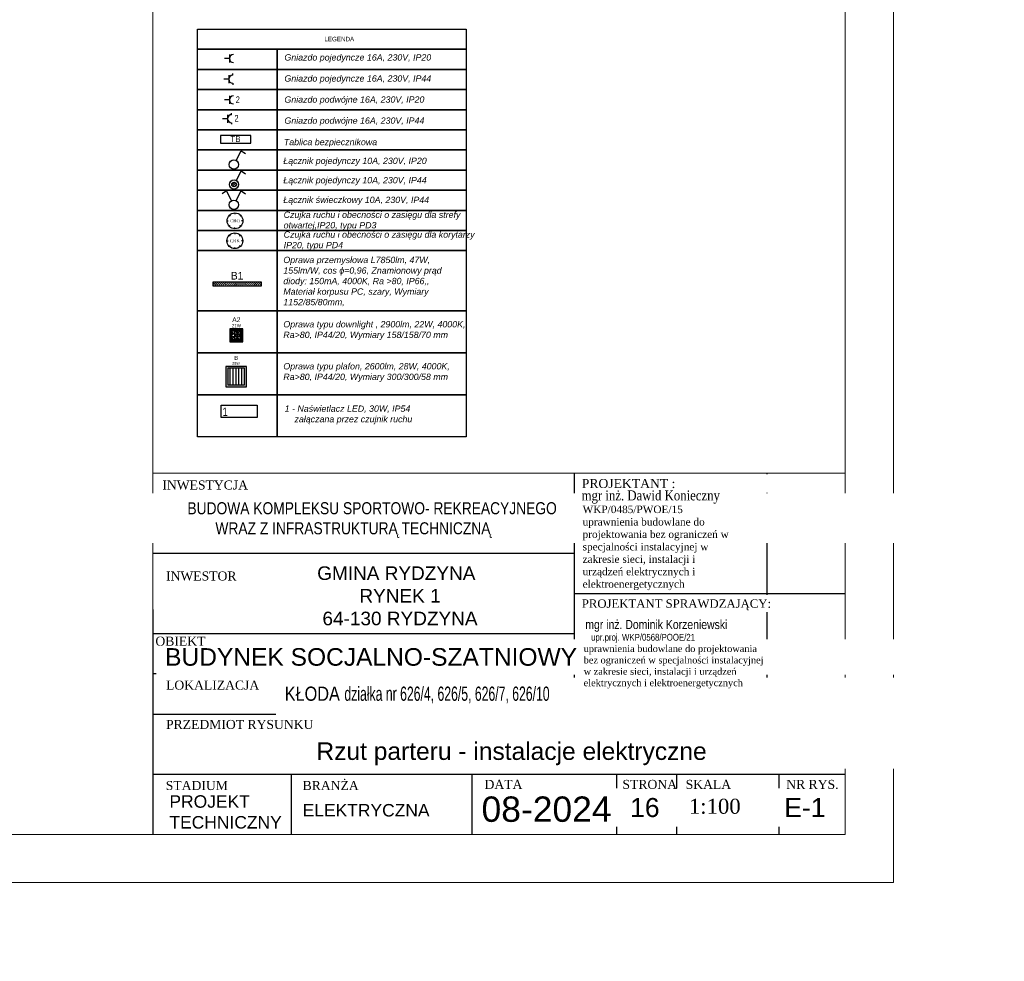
# Model space of a CAD drawing. Header units: millimetres. Extents: x 76855 to 99678, y -15103 to -11972.
# Tile 16 of 28: x 79604 to 81240, y -15103 to -13538. Entities that reach past the tile are written whole.
import ezdxf
from ezdxf.enums import TextEntityAlignment as Align

# ---------------------------------------------------------------- set-up
doc = ezdxf.new("R2010")
doc.units = ezdxf.units.MM
doc.header["$LTSCALE"] = 100
doc.header["$MEASUREMENT"] = 0
for name, color, linetype in [('! OPISY', 4, 'Continuous'), ('!OSWIETLENIE-LL', 1, 'Continuous'), ('#KIE_Czujka ruchu i obecności', 36, 'Continuous'), ('#KIE_Legenda', 250, 'Continuous'), ('#KIE_Łącznik IP20', 36, 'Continuous'), ('#KIE_Łącznik IP44', 36, 'Continuous'), ('DRZWI', 7, 'Continuous'), ('E_OPRAWY_LUXIONA', 232, 'Continuous'), ('LL_PODSTAWOWE', 1, 'Continuous'), ('Okno', 4, 'Continuous'), ('OŚWIETLENIE PODSTAWOWE LENA LIGHTING S.A.', 6, 'Continuous'), ('Warstwa4', 4, 'Continuous')]:
    doc.layers.add(name, color=color, linetype=linetype)
for name, color, linetype, lineweight in [('E_Opisy', 232, 'Continuous', 9), ('inst_elektryczne', 232, 'Continuous', 30), ('Wentyl', 4, 'Continuous', 18)]:
    doc.layers.add(name, color=color, linetype=linetype, lineweight=lineweight)
doc.styles.add('ARIAL', font='times.ttf', dxfattribs={"width": 0.8, "oblique": 15, "height": 0.2})
doc.styles.add('CDMSTYLE', font='CDMSIMPL', dxfattribs={"width": 0.8, "bigfont": 'CDMBIGPL'})
doc.styles.add('styl3', font='txt.shx', dxfattribs={"height": 100})
doc.styles.add('styl4', font='TIMES.TTF', dxfattribs={"height": 100})
doc.styles.add('style4', font='TIMES.TTF', dxfattribs={"height": 15})

# ---------------------------------------------------------------- blocks, each defined once
blk = doc.blocks.new('A$C6FDD50CF')
at = {"layer": 'inst_elektryczne', "color": 232}
for p, q in [((-7.5, 9.4), (7.5, 9.4)), ((0, 9.4), (0, 0))]:
    blk.add_line(p, q, dxfattribs=at)
blk.add_arc((0, 16.9), 7.5, 180, 0, dxfattribs=at)
blk = doc.blocks.new('A$C5FD5058F')
at = {"layer": 'inst_elektryczne', "color": 232}
for p, q in [((-7.5, 16.9), (-10.5, 16.9)), ((-7.5, 9.4), (7.5, 9.4)), ((0, 9.4), (0, 0)), ((7.5, 16.9), (10.5, 16.9))]:
    blk.add_line(p, q, dxfattribs=at)
blk.add_arc((0, 16.9), 7.5, 180, 0, dxfattribs=at)
blk = doc.blocks.new('Łącznik poj. IP20')
at = {"layer": '#KIE_Łącznik IP20'}
blk.add_lwpolyline([(1380, -31.8), (1390.5, -11.1), (1399.5, -17.1)], dxfattribs=at)
blk.add_circle((1375, -40.5), 10, dxfattribs=at)
at = {"layer": '#KIE_Łącznik IP20', "style": 'ARIAL', "flags": 12}
blk.add_attdef('A1', text='', height=15, dxfattribs=at).set_placement((1401.7, -31.2), align=Align.MIDDLE)
blk = doc.blocks.new('TYTAN_2_LED_1152MM_47W')
h = blk.add_hatch()
h.set_pattern_fill('GRASS', color=256, scale=33)
h.paths.add_polyline_path([(128, 263), (128, 178), (1280, 178), (1280, 263)])
blk.add_lwpolyline([(128, 178), (1280, 178), (1280, 263), (128, 263)], close=True)
at = {"flags": 6}
blk.add_attdef('MOC', text='', height=40, dxfattribs=at).set_placement((704, 220), align=Align.MIDDLE_CENTER)
at = {"flags": 4}
blk.add_attdef('SYMBOL', text='', height=18, dxfattribs=at).set_placement((704, 273), align=Align.BOTTOM_CENTER)
blk = doc.blocks.new('SQ160_2')
h = blk.add_hatch(color=256)
h.dxf.hatch_style = 1
h.paths.add_polyline_path([(-8.1, -8.1), (-8.1, 8.1), (8.1, 8.1), (8.1, -8.1)])
h.paths.add_polyline_path([(-6.9, -6.9), (-6.9, 6.9), (6.9, 6.9), (6.9, -6.9)], flags=16)
h = blk.add_hatch()
h.set_pattern_fill('NET', color=256, scale=28)
h.paths.add_polyline_path([(-6.9, -6.9), (-6.9, 6.9), (6.9, 6.9), (6.9, -6.9)])
h = blk.add_hatch()
h.set_pattern_fill('NET', color=256, scale=28, angle=45)
h.paths.add_polyline_path([(-6.9, -6.9), (-6.9, 6.9), (6.9, 6.9), (6.9, -6.9)])
for points in [[(-8.1, -8.1), (8.1, -8.1), (8.1, 8.1), (-8.1, 8.1)], [(-6.9, -6.9), (6.9, -6.9), (6.9, 6.9), (-6.9, 6.9)]]:
    blk.add_lwpolyline(points, close=True)
for tag, height, p in [('SYMBOL', 6, (0, 14.5)), ('MOC', 4, (0, 8.8))]:
    blk.add_attdef(tag, text='', height=height).set_placement(p, align=Align.BOTTOM_CENTER)
blk = doc.blocks.new('SQ300_1')
h = blk.add_hatch(color=256)
h.dxf.hatch_style = 1
h.paths.add_polyline_path([(-15.3, -15.3), (-15.3, 15.2), (15.2, 15.2), (15.2, -15.3)])
h.paths.add_polyline_path([(-12.5, -12.5), (-12.5, 12.5), (12.5, 12.5), (12.5, -12.5)], flags=16)
h = blk.add_hatch()
h.set_pattern_fill('ANSI31', color=256, scale=34, angle=45)
h.paths.add_polyline_path([(-12.5, -12.5), (-12.5, 12.5), (12.5, 12.5), (12.5, -12.5)])
for points in [[(-15.3, -15.3), (15.2, -15.3), (15.2, 15.2), (-15.3, 15.2)], [(-12.5, -12.5), (12.5, -12.5), (12.5, 12.5), (-12.5, 12.5)]]:
    blk.add_lwpolyline(points, close=True)
for tag, height, p in [('SYMBOL', 6, (0, 23.2)), ('MOC', 4, (-0.2, 16.7))]:
    blk.add_attdef(tag, text='', height=height).set_placement(p, align=Align.BOTTOM_CENTER)
blk = doc.blocks.new('Czyjka ruchu korytarz')
at = {"layer": '#KIE_Czujka ruchu i obecności'}
for points in [[(1472.1, -1105.3), (1472.1, -1107.3)], [(1459.6, -1117.8), (1461.6, -1117.8)], [(1463.3, -1109), (1464.7, -1110.4)], [(1481, -1109), (1479.6, -1110.4)], [(1484.6, -1117.8), (1482.6, -1117.8)], [(1463.3, -1126.6), (1464.7, -1125.2)], [(1472.1, -1130.3), (1472.1, -1128.3)], [(1481, -1126.6), (1479.6, -1125.2)]]:
    blk.add_lwpolyline(points, dxfattribs=at)
blk.add_circle((1472.1, -1117.8), 12.5, dxfattribs=at)
at = {"layer": '#KIE_Czujka ruchu i obecności', "style": 'ARIAL', "flags": 12}
for tag, height, p in [('CR', 5, (1472.1, -1117.8)), ('A1', 15, (1501.4, -1117.8))]:
    blk.add_attdef(tag, text='', height=height, dxfattribs=at).set_placement(p, align=Align.MIDDLE)
blk = doc.blocks.new('Czyjka ruchu otwarta')
at = {"layer": '#KIE_Czujka ruchu i obecności'}
for points in [[(1472.1, -1041.1), (1472.1, -1043.1)], [(1459.6, -1053.6), (1461.6, -1053.6)], [(1463.3, -1044.8), (1464.7, -1046.2)], [(1481, -1044.8), (1479.6, -1046.2)], [(1484.6, -1053.6), (1482.6, -1053.6)], [(1463.3, -1062.5), (1464.7, -1061)], [(1472.1, -1066.1), (1472.1, -1064.1)], [(1481, -1062.5), (1479.6, -1061)]]:
    blk.add_lwpolyline(points, dxfattribs=at)
blk.add_circle((1472.1, -1053.6), 12.5, dxfattribs=at)
at = {"layer": '#KIE_Czujka ruchu i obecności', "style": 'ARIAL', "flags": 12}
for tag, height, p in [('CR', 5, (1472.1, -1053.6)), ('A1', 15, (1501.4, -1053.6))]:
    blk.add_attdef(tag, text='', height=height, dxfattribs=at).set_placement(p, align=Align.MIDDLE)
blk = doc.blocks.new('Łącznik świecz. IP20')
at = {"layer": '#KIE_Łącznik IP20'}
for points in [[(1467.1, -311.5), (1456.6, -290.9), (1447.6, -296.9)], [(1477.2, -311.5), (1487.7, -290.9), (1496.7, -296.9)]]:
    blk.add_lwpolyline(points, dxfattribs=at)
blk.add_circle((1472.1, -320.3), 10, dxfattribs=at)
at = {"layer": '#KIE_Łącznik IP20', "style": 'ARIAL', "flags": 12}
for tag, p in [('A2', (1448.5, -311)), ('A1', (1498.9, -311))]:
    blk.add_attdef(tag, text='', height=15, dxfattribs=at).set_placement(p, align=Align.MIDDLE)
blk = doc.blocks.new('Łącznik poj. IP44')
at = {"layer": '#KIE_Łącznik IP44'}
h = blk.add_hatch(dxfattribs=at)
h.set_pattern_fill('ANSI31', color=256)
h.set_pattern_definition([(45, (0, 0), (-2.245064, 2.245064), [])])
edge = h.paths.add_edge_path()
edge.add_arc((1472.1, 12.1), 5, 0, 360)
blk.add_lwpolyline([(1477.2, 20.9), (1487.7, 41.6), (1496.7, 35.6)], dxfattribs=at)
for radius in [10, 5]:
    blk.add_circle((1472.1, 12.1), radius, dxfattribs=at)
at = {"layer": '#KIE_Łącznik IP44', "style": 'ARIAL', "flags": 12}
blk.add_attdef('A1', text='', height=15, dxfattribs=at).set_placement((1498.9, 21.4), align=Align.MIDDLE)

msp = doc.modelspace()

# ---------------------------------------------------------------- linework, layer by layer
at = {"layer": 'DRZWI', "color": 4, "linetype": 'Continuous'}
for p, q in [((80525.458, -14425.208), (79825.458, -14425.208)), ((80975.458, -14491.874), (80525.458, -14491.874)), ((80525.458, -14558.541), (79825.458, -14558.541))]:
    msp.add_line(p, q, dxfattribs=at)
at = {"layer": 'E_OPRAWY_LUXIONA'}
for points in [[(79938.018, -13743.142), (79988.018, -13743.142), (79988.018, -13730.465), (79938.018, -13730.465)], [(79938.87, -14178.893), (79998.87, -14178.893), (79998.87, -14198.893), (79938.87, -14198.893)]]:
    msp.add_lwpolyline(points, close=True, dxfattribs=at)
at = {"layer": 'OŚWIETLENIE PODSTAWOWE LENA LIGHTING S.A.', "color": 7, "linetype": 'ByBlock'}
for points in [[(80345.887, -13587.512), (79899.545, -13587.512), (79899.545, -13554.077), (80345.887, -13554.077)], [(80032.181, -13620.946), (79899.545, -13620.946), (79899.545, -13587.512), (80032.181, -13587.512)], [(80345.887, -13620.946), (80032.181, -13620.946), (80032.181, -13587.512), (80345.887, -13587.512)], [(80032.181, -13654.38), (79899.545, -13654.38), (79899.545, -13620.946), (80032.181, -13620.946)], [(80345.887, -13654.38), (80032.181, -13654.38), (80032.181, -13620.946), (80345.887, -13620.946)], [(80032.181, -13687.814), (79899.545, -13687.814), (79899.545, -13654.38), (80032.181, -13654.38)], [(80345.887, -13687.814), (80032.181, -13687.814), (80032.181, -13654.38), (80345.887, -13654.38)], [(80032.181, -13721.248), (79899.545, -13721.248), (79899.545, -13687.814), (80032.181, -13687.814)], [(80345.887, -13721.248), (80032.181, -13721.248), (80032.181, -13687.814), (80345.887, -13687.814)], [(80032.181, -13754.682), (79899.545, -13754.682), (79899.545, -13721.248), (80032.181, -13721.248)], [(80345.887, -13754.682), (80032.181, -13754.682), (80032.181, -13721.248), (80345.887, -13721.248)], [(80032.181, -13788.116), (79899.545, -13788.116), (79899.545, -13754.682), (80032.181, -13754.682)], [(80345.887, -13788.116), (80032.181, -13788.116), (80032.181, -13754.682), (80345.887, -13754.682)], [(80032.181, -13821.55), (79899.545, -13821.55), (79899.545, -13788.116), (80032.181, -13788.116)], [(80345.887, -13821.55), (80032.181, -13821.55), (80032.181, -13788.116), (80345.887, -13788.116)], [(80032.181, -13854.984), (79899.545, -13854.984), (79899.545, -13821.55), (80032.181, -13821.55)], [(80345.887, -13854.984), (80032.181, -13854.984), (80032.181, -13821.55), (80345.887, -13821.55)], [(80032.181, -13888.418), (79899.545, -13888.418), (79899.545, -13854.984), (80032.181, -13854.984)], [(80345.887, -13888.418), (80032.181, -13888.418), (80032.181, -13854.984), (80345.887, -13854.984)], [(80032.181, -13921.852), (79899.545, -13921.852), (79899.545, -13888.418), (80032.181, -13888.418)], [(80345.887, -13921.852), (80032.181, -13921.852), (80032.181, -13888.418), (80345.887, -13888.418)], [(80032.181, -14022.154), (79899.545, -14022.154), (79899.545, -13921.852), (80032.181, -13921.852)], [(80345.887, -14022.154), (80032.181, -14022.154), (80032.181, -13921.852), (80345.887, -13921.852)], [(80032.181, -14091.934), (79899.545, -14091.934), (79899.545, -14022.154), (80032.181, -14022.154)], [(80345.887, -14091.934), (80032.181, -14091.934), (80032.181, -14022.154), (80345.887, -14022.154)], [(80032.181, -14161.714), (79899.545, -14161.714), (79899.545, -14091.934), (80032.181, -14091.934)], [(80345.887, -14161.714), (80032.181, -14161.714), (80032.181, -14091.934), (80345.887, -14091.934)], [(80032.181, -14231.494), (79899.545, -14231.494), (79899.545, -14161.714), (80032.181, -14161.714)], [(80345.887, -14231.494), (80032.181, -14231.494), (80032.181, -14161.714), (80345.887, -14161.714)]]:
    msp.add_lwpolyline(points, close=True, dxfattribs=at)
at = {"layer": 'Warstwa4'}
for p, q in [((80525.458, -14291.874), (80525.458, -14616.874)), ((80845.458, -14291.874), (80845.458, -14691.874)), ((79825.458, -14518.236), (79825.458, -14891.874)), ((80525.458, -14616.874), (80525.458, -14691.874)), ((80525.458, -14625.208), (79825.458, -14625.208)), ((79825.458, -14691.874), (80975.458, -14691.874)), ((79825.458, -14791.874), (80975.458, -14791.874)), ((80055.458, -14791.874), (80055.458, -14891.874)), ((80355.458, -14791.874), (80355.458, -14891.874)), ((80595.458, -14791.874), (80595.458, -14891.874)), ((80695.458, -14791.874), (80695.458, -14891.874)), ((80865.458, -14791.874), (80865.458, -14891.874))]:
    msp.add_line(p, q, dxfattribs=at)
at = {"layer": 'Wentyl'}
for p, q in [((81055.458, -14971.874), (81055.458, -12001.874)), ((80975.458, -14291.874), (79825.458, -14291.874)), ((80975.458, -14791.874), (80975.458, -14291.874))]:
    msp.add_line(p, q, dxfattribs=at)
for points in [[(79825.458, -14291.874), (80975.458, -14291.874), (80975.458, -12081.768), (79825.458, -12081.768)], [(79825.458, -14291.874), (80975.458, -14291.874), (80975.458, -14891.874), (79825.458, -14891.874)]]:
    msp.add_lwpolyline(points, close=True, dxfattribs=at)

# ---------------------------------------------------------------- block references
at = {"layer": '!OSWIETLENIE-LL', "linetype": 'ByBlock'}
ref = msp.add_blockref('TYTAN_2_LED_1152MM_47W', (79916.313, -13992.8), dxfattribs=dict(at, xscale=0.06999999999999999, yscale=0.06999999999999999, zscale=0.06999999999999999))
ref.add_attrib('SYMBOL', 'B1', dxfattribs={"layer": '0', "height": 12.6, "flags": 4}).set_placement((79965.575, -13973.719), align=Align.BOTTOM_CENTER)
at = {"layer": '#KIE_Czujka ruchu i obecności'}
ref = msp.add_blockref('Czyjka ruchu korytarz', (78416.22, -12698.742), dxfattribs=dict(at, xscale=1.05, yscale=1.05, zscale=1.05))
ref.add_attrib('CR', 'CRO', dxfattribs={"height": 5.25, "style": 'ARIAL', "flags": 12}).set_placement((79961.974, -13872.441), align=Align.MIDDLE)
ref = msp.add_blockref('Czyjka ruchu otwarta', (78416.008, -12799.255), dxfattribs=dict(at, xscale=1.05, yscale=1.05, zscale=1.05))
ref.add_attrib('CR', 'CRK', dxfattribs={"height": 5.25, "style": 'ARIAL', "flags": 12}).set_placement((79961.761, -13905.551), align=Align.MIDDLE)
at = {"layer": '#KIE_Łącznik IP20'}
for name, p, xscale, yscale, zscale in [('Łącznik poj. IP20', (78892.06, -13747.48), 0.7768007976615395, 0.7768007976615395, 0.7768007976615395), ('Łącznik świecz. IP20', (78800.908, -13593.493), 0.7875, 0.7875, 0.7875)]:
    msp.add_blockref(name, p, dxfattribs=dict(at, xscale=xscale, yscale=yscale, zscale=zscale))
at = {"layer": '#KIE_Łącznik IP44', "xscale": 0.7619479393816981, "yscale": 0.7619479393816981, "zscale": 0.7619479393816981}
msp.add_blockref('Łącznik poj. IP44', (78838.772, -13821.244), dxfattribs=at)
at = {"layer": 'E_OPRAWY_LUXIONA', "xscale": 0.8859374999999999, "yscale": 0.8859374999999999, "zscale": 0.8859374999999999, "rotation": 270}
for name, p in [('A$C6FDD50CF', (79944.514, -13602.987)), ('A$C5FD5058F', (79943.4, -13637.086)), ('A$C6FDD50CF', (79944.514, -13671.489)), ('A$C5FD5058F', (79941.339, -13702.698))]:
    msp.add_blockref(name, p, dxfattribs=at)
at = {"layer": 'LL_PODSTAWOWE'}
for name, p, xscale, yscale, zscale, values in [('SQ160_2', (79964.208, -14062.687), 1.347140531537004, 1.347140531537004, 1.347140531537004, {'SYMBOL': 'A2', 'MOC': '21W'}), ('SQ300_1', (79964.02, -14131.181), 1.110880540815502, 1.110880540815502, 1.110880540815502, {'SYMBOL': 'B', 'MOC': '28W'})]:
    msp.add_blockref(name, p, dxfattribs=dict(at, xscale=xscale, yscale=yscale, zscale=zscale)).add_auto_attribs(values)

# ---------------------------------------------------------------- texts
at = {"layer": '! OPISY', "attachment_point": 1, "style": 'styl4'}
for s, insert, char_height, width in [('{\\A1;WKP/0485/PWOE/15\\Puprawnienia budowlane do projektowania bez ograniczeń w specjalności instalacyjnej w zakresie sieci, instalacji i urządzeń elektrycznych i elektroenergetycznych}', (80539.325, -14345.557), 12.393989, 247.57897), ('\\pxi0,l0.254167,sm1,qc;{\\W0.85;\\fArial Narrow|b0|i0|c238|p34;\\W1;mgr inż. Dominik Korzeniewski', (80459.159, -14535.455), 15.12081, 401.36669)]:
    msp.add_mtext(s, dxfattribs=dict(at, insert=insert, char_height=char_height, width=width))
at = {"layer": '!OSWIETLENIE-LL', "color": 0, "transparency": 16777216, "insert": (79692.199, -15102.555), "char_height": 6.804, "width": 568.008, "attachment_point": 5}
msp.add_mtext('^J^J^J^J^J^J^J^J^J^J^J^J^J^J^J^J^J^J^J^J^J^J^J^J^J^J^J', dxfattribs=at)
at = {"layer": '#KIE_Legenda', "color": 0, "attachment_point": 1}
for s, insert, char_height, width in [('{\\fArial|b0|i1|c238|p34;Gniazdo pojedyncze 16A, 230V, IP20\\P\\PGniazdo pojedyncze 16A, 230V, IP44\\P\\fCentury|b0|i1|c238|p34;\\P\\fArial|b0|i1|c238|p34;Gniazdo podwójne 16A, 230V, IP20\\P\\PGniazdo podwójne 16A, 230V, IP44\\P\\fCentury|b0|i1|c238|p34;\\P\\fArial|b0|i1|c238|p34;\\P\\fCentury|b0|i1|c238|p34;\\P\\fArial|b0|i1|c238|p34;\\P\\fCentury|b0|i1|c238|p34;\\P\\fArial|b0|i1|c238|p34;\\P\\fCentury|b0|i1|c238|p34;\\P\\fArial|b0|i1|c238|p34;\\P}', (80044.101, -13595.638), 10.5, 420), ('{\\fCentury|b0|i1|c238|p34;\\P\\fArial|b0|i1|c238|p34;\\P\\fCentury|b0|i1|c238|p34;\\P\\fArial|b0|i1|c238|p34;Tablica bezpiecznikowa }', (80043.132, -13683.773), 10.5, 316.74601), ('{\\fCentury|b0|i1|c238|p34;\\P\\fArial|b0|i1|c238|p34;\\P\\fCentury|b0|i1|c238|p34;\\P\\fArial|b0|i1|c238|p34;Łącznik pojedynczy 10A, 230V, IP20 }', (80042.287, -13714.963), 10.5, 316.74601), ('{\\fCentury|b0|i1|c238|p34;\\P\\fArial|b0|i1|c238|p34;\\P\\fCentury|b0|i1|c238|p34;\\P\\fArial|b0|i1|c238|p34;Łącznik pojedynczy 10A, 230V, IP44 }', (80042.287, -13747.148), 10.5, 316.74601), ('{\\fCentury|b0|i1|c238|p34;\\P\\fArial|b0|i1|c238|p34;\\P\\fCentury|b0|i1|c238|p34;\\P\\fArial|b0|i1|c238|p34;Łącznik świeczkowy 10A, 230V, IP44 }', (80042.287, -13779.749), 10.5, 316.74601), ('{\\fCentury|b0|i1|c238|p34;\\P\\fArial|b0|i1|c238|p34;\\P\\fCentury|b0|i1|c238|p34;\\P\\fArial|b0|i1|c238|p34;Czujka ruchu i obecności o zasięgu dla strefy\\Potwartej,IP20, typu PD3}', (80042.831, -13804.49), 10.5, 316.74601), ('{\\fCentury|b0|i1|c238|p34;\\P\\fArial|b0|i1|c238|p34;\\P\\fCentury|b0|i1|c238|p34;\\P\\fArial|b0|i1|c238|p34;Czujka ruchu i obecności o zasięgu dla korytarzy IP20, typu PD4}', (80042.831, -13837.43), 10.5, 316.74601), ('{\\fCentury|b0|i1|c238|p34;\\P\\fArial|b0|i1|c238|p34;\\P\\fCentury|b0|i1|c238|p34;\\P\\fArial|b0|i1|c238|p34;\\C7;Oprawa przemysłowa L7850lm, 47W, 155lm/W, cos ϕ=0,96, Znamionowy prąd diody: 150mA, 4000K, Ra >80, IP66,,  Materiał korpusu PC, szary, Wymiary 1152/85/80mm,\\fSegoe UI|b1|i0|c238|p34;^J^J^J^J^J^J^J^J^J^J^J^J^J^J^J^J^J^J^J^J^J^J^J^J^J^J^J^J^J^J^J^J^J^J^J^J^J^J^J^J^J^J^J}', (80042.287, -13879.635), 10.5, 299.84938), ('{\\fCentury|b0|i1|c238|p34;\\P\\fArial|b0|i1|c238|p34;\\P\\fCentury|b0|i1|c238|p34;\\P\\fArial|b0|i1|c238|p34;Oprawa typu downlight , 2900lm, 22W, 4000K, Ra>80, IP44/20, Wymiary 158/158/70 mm }', (80042.287, -13986.48), 10.5, 316.74601), ('{\\fCentury|b0|i1|c238|p34;\\P\\fArial|b0|i1|c238|p34;\\P\\fCentury|b0|i1|c238|p34;\\P\\fArial|b0|i1|c238|p34;Oprawa typu plafon, 2600lm, 28W, 4000K, Ra>80, IP44/20, Wymiary 300/300/58 mm }', (80042.287, -14056.26), 10.5, 316.74601), ('{\\fCentury|b0|i1|c238|p34;\\P\\fArial|b0|i1|c238|p34;\\P\\Ftxt|c238;\\H0.714286x;\\P\\fArial|b0|i1|c238|p34;1 - Naświetlacz LED, 30W, IP54\\P    załączana przez czujnik ruchu}', (80044.483, -14112.657), 14.7, 443.44441)]:
    msp.add_mtext(s, dxfattribs=dict(at, insert=insert, char_height=char_height, width=width))
at = {"layer": 'E_Opisy', "color": 0, "lineweight": 25, "insert": (79941.188, -14182.561), "char_height": 14.23828, "width": 969.42448, "attachment_point": 1, "style": 'CDMSTYLE'}
msp.add_mtext('{\\fArial|b0|i0|c238|p34;1}', dxfattribs=at)
at = {"layer": 'E_OPRAWY_LUXIONA', "lineweight": 25, "char_height": 11.025, "width": 562.98429, "attachment_point": 1, "style": 'CDMSTYLE'}
for insert in [(79963.229, -13665.649), (79961.168, -13696.479)]:
    msp.add_mtext('{\\fArial|b0|i0|c238|p34;2}', dxfattribs=dict(at, insert=insert))
at = {"layer": 'E_OPRAWY_LUXIONA', "insert": (79942.945, -13731.631), "char_height": 9.9073, "width": 39.62905, "attachment_point": 1}
msp.add_mtext('\\pxqc;TB', dxfattribs=at)
at = {"layer": 'Okno', "attachment_point": 1, "style": 'styl3'}
for s, insert, char_height, width in [('{\\fArial|b0|i0|c238|p34;              GMINA RYDZYNA\\P                      RYNEK 1\\P               64-130 RYDZYNA}', (79975.82, -14446.443), 22.57493, 1642.40072), ('{\\fTimes New Roman|b0|i0|c238|p18;1:100}', (80715.809, -14832.45), 25, 294.9)]:
    msp.add_mtext(s, dxfattribs=dict(at, insert=insert, char_height=char_height, width=width))
at = {"layer": 'OŚWIETLENIE PODSTAWOWE LENA LIGHTING S.A.', "color": 7, "linetype": 'ByBlock', "insert": (80110.469, -13566.722), "char_height": 7.5, "width": 56.8851, "attachment_point": 1}
msp.add_mtext('LEGENDA', dxfattribs=at)
at = {"layer": 'Warstwa4', "attachment_point": 1}
for s, insert, char_height, width, style in [('{\\fTimes New Roman|b0|i0|c238|p18;INWESTYCJA}', (79841.34, -14303.786), 15, 203.942, 'styl3'), ('{\\fTimes New Roman|b0|i0|c238|p18;INWESTOR}', (79847.434, -14454.935), 15, 203.942, 'styl3'), ('{\\fTimes New Roman|b0|i0|c238|p18;OBIEKT}', (79829.814, -14563.169), 15, 203.942, 'styl3'), ('{\\fTimes New Roman|b0|i0|c238|p18;LOKALIZACJA}', (79847.434, -14636.204), 15, 203.942, 'styl3'), ('{\\fTimes New Roman|b0|i0|c238|p18;PRZEDMIOT RYSUNKU}', (79847.434, -14701.536), 15, 409.18096, 'styl3'), ('{\\fTimes New Roman|b0|i0|c238|p18;STADIUM}', (79846.992, -14803.025), 15, 203.942, 'styl3'), ('{\\fTimes New Roman|b0|i0|c238|p18;BRANŻA}', (80074.291, -14803.025), 15, 203.942, 'styl3'), ('{\\fTimes New Roman|b0|i0|c238|p18;DATA}', (80376.451, -14801.135), 15, 203.942, 'styl3'), ('{\\fTimes New Roman|b0|i0|c238|p18;STRONA}', (80605.472, -14801.135), 15, 203.942, 'styl3'), ('{\\fTimes New Roman|b0|i0|c238|p18;SKALA}', (80710.442, -14801.135), 15, 203.942, 'styl3'), ('{\\fArial|b0|i0|c238|p34;PROJEKT\\PTECHNICZNY}', (79853.09, -14826.697), 20.7306, 912.8675, 'style4'), ('{\\farial|b0|i0|c238|p34;08\\farial|b0|i0|c0|p34;-2024}', (80371.451, -14828.711), 42.12, 295, 'styl3'), ('{\\fArial CE|b0|i0|c238|p34;ELEKTRYCZNA}', (80074.363, -14841.228), 20.7306, 912.8675, 'style4')]:
    msp.add_mtext(s, dxfattribs=dict(at, insert=insert, char_height=char_height, width=width, style=style))

# ---------------------------------------------------------------- next in the draw order: texts
at = {"layer": 'Warstwa4', "insert": (80849.649, -14831.235), "char_height": 31.59, "width": 221.25, "attachment_point": 1, "style": 'styl3', "bg_fill": 2}
msp.add_mtext('{\\fArial|b0|i0|c238|p34;  E-1}', dxfattribs=at)

# ---------------------------------------------------------------- next in the draw order: linework, layer by layer
at = {"layer": 'Wentyl'}
for points in [[(76855.458, -14971.874), (81055.458, -14971.874), (81055.458, -12001.874), (76855.458, -12001.874)], [(77085.458, -12081.874), (80975.458, -12081.874), (80975.458, -14891.874), (77085.458, -14891.874)]]:
    msp.add_lwpolyline(points, close=True, dxfattribs=at)

# ---------------------------------------------------------------- next in the draw order: texts
at = {"layer": 'Warstwa4', "insert": (80877.489, -14801.135), "char_height": 15, "width": 203.942, "attachment_point": 1, "style": 'styl3'}
msp.add_mtext('{\\fTimes New Roman|b0|i0|c238|p18;NR RYS.}', dxfattribs=at)

# ---------------------------------------------------------------- next in the draw order: texts
at = {"layer": 'Okno', "char_height": 29.18779, "width": 2123.508, "attachment_point": 1, "style": 'styl3', "bg_fill": 2}
for s, insert in [('{\\farial|b0|i0|c238|p34;BUDYNEK SOCJALNO-SZATNIOWY}', (79845.937, -14582.303)), ('{\\farial|b0|i0|c238|p34;Rzut parteru - instalacje elektryczne }', (80097.293, -14738.811))]:
    msp.add_mtext(s, dxfattribs=dict(at, insert=insert))
at = {"layer": 'Warstwa4', "linetype": 'ByBlock', "width": 378.84799, "attachment_point": 1, "style": 'styl3', "bg_fill": 2}
for s, insert, char_height in [('{\\fTimes New Roman|b0|i0|c238|p18;PROJEKTANT :}', (80537.928, -14301.288), 15), ('{\\fTimes New Roman|b0|i0|c238|p18;PROJEKTANT SPRAWDZAJĄCY:}', (80537.928, -14501.288), 14)]:
    msp.add_mtext(s, dxfattribs=dict(at, insert=insert, char_height=char_height))
at = {"layer": 'Warstwa4', "insert": (80605.826, -14831.235), "char_height": 31.59, "width": 221.25, "attachment_point": 1, "style": 'styl3', "bg_fill": 2}
msp.add_mtext('{\\fArial|b0|i0|c238|p34; 16}', dxfattribs=at)

# ---------------------------------------------------------------- next in the draw order: texts
at = {"layer": '! OPISY', "insert": (80537.599, -14320.305), "char_height": 16.52532, "width": 438.64806, "attachment_point": 1, "style": 'styl4'}
msp.add_mtext('{\\W0.85;mgr inż. Dawid Konieczny}', dxfattribs=at)
at = {"layer": 'Okno', "insert": (80044.5, -14646.172), "char_height": 29.18779, "width": 2123.508, "attachment_point": 1, "style": 'styl3', "bg_fill": 2}
msp.add_mtext('{\\fArial Narrow|b0|i0|c238|p34;\\H0.809229x;KŁODA \\W0.75;działka nr 626/4, 626/5, 626/7, 626/10\\P\\farial|b0|i0|c238|p34;\\H1.235745x;\\W1; }', dxfattribs=at)

# ---------------------------------------------------------------- next in the draw order: texts
at = {"layer": '! OPISY', "insert": (80541.075, -14558.56), "char_height": 11.340605, "width": 307.01718, "attachment_point": 1, "style": 'styl4'}
msp.add_mtext('\\pxi0,l1.091667,sm1,ql;{\\fArial Narrow|b0|i0|c238|p34;\\H1x;upr.proj. WKP/0568/POOE/21\\P\\pi0,l0,s*1,q*;\\A1;\\fTimes New Roman|b0|i0|c238|p18;\\H1x;uprawnienia budowlane do projektowania bez ograniczeń w specjalności instalacyjnej w zakresie sieci, instalacji i urządzeń elektrycznych i elektroenergetycznych', dxfattribs=at)
at = {"layer": 'Okno', "insert": (79096.082, -14339.863), "char_height": 29.1878, "width": 2123.508, "attachment_point": 1, "style": 'styl3', "bg_fill": 2}
msp.add_mtext('\\pxqc;{\\fArial Narrow|b0|i0|c238|p34;\\H0.685218x;          BUDOWA KOMPLEKSU SPORTOWO- REKREACYJNEGO \\P\\H1x;WRAZ Z INFRASTRUKTURĄ TECHNICZNĄ}', dxfattribs=at)

doc.saveas('drawing.dxf')
